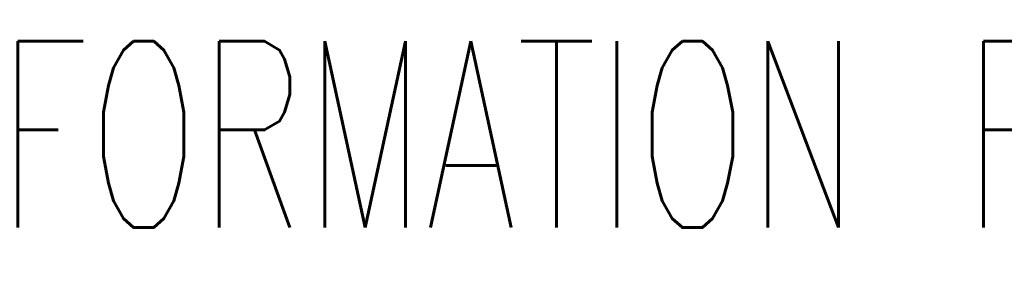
# Model space of a CAD drawing. Extents: x -1765 to 4890, y -3431 to 1272.
# Tile 23 of 189: x -429 to -207, y -2243 to -2185. Entities that reach past the tile are written whole.
import ezdxf

# ---------------------------------------------------------------- set-up
doc = ezdxf.new("R2010")
doc.units = 0
doc.layers.add('1', color=7, linetype='CONTINUOUS')
doc.styles.add('CONVERTER_2', font='txt.shx', dxfattribs={"width": 0.63})

# ---------------------------------------------------------------- blocks, each defined once
blk = doc.blocks.new('TEXT__62', base_point=(-2000, -2800))
at = {"layer": '1', "color": 7, "style": 'CONVERTER_2', "width": 0.63}
blk.add_text('Z-STACK INFORMATION FOR 9.5" WPI (AUTO & MANUAL), SEE DRAWINGS:', height=42, dxfattribs=at).set_placement((-652.362822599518, -2231.98085249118))

msp = doc.modelspace()

# ---------------------------------------------------------------- block references
at = {"layer": '1'}
msp.add_blockref('TEXT__62', (-2000, -2800), dxfattribs=at)

doc.saveas('drawing.dxf')
